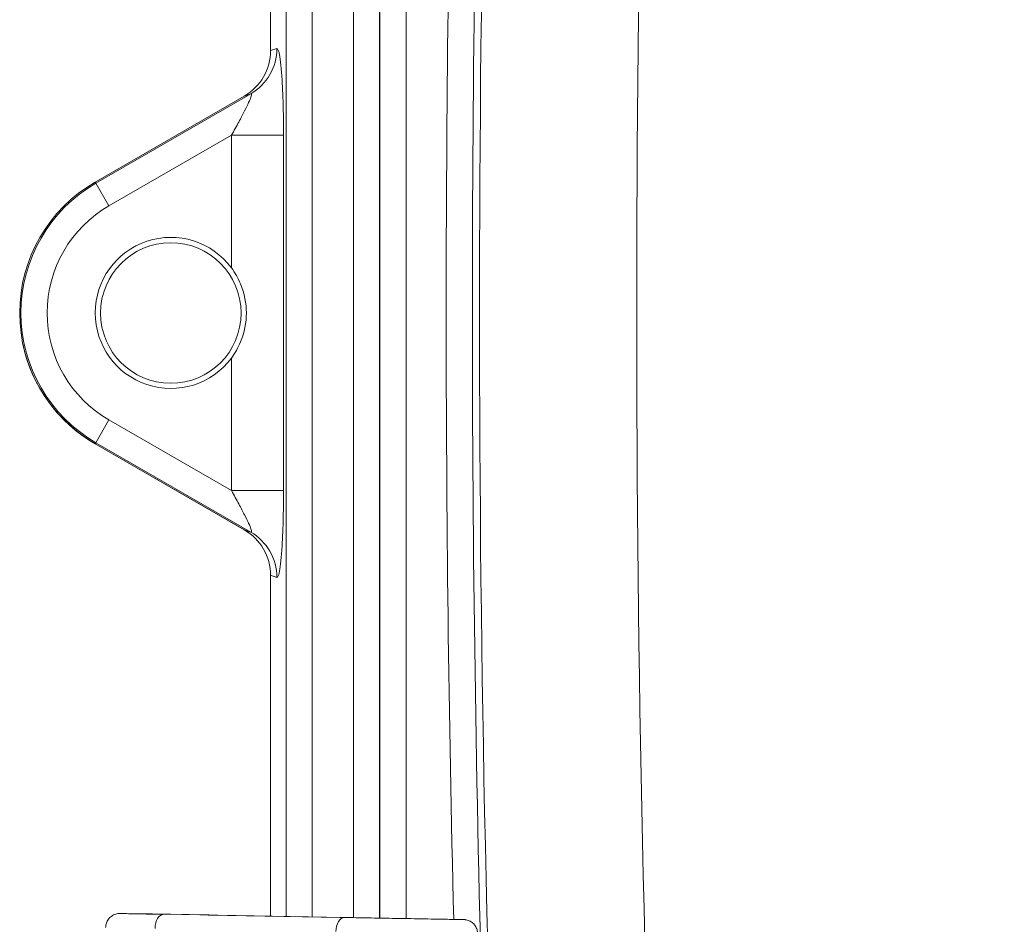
# Model space of a CAD drawing. Header units: inches. Extents: x 0.3 to 84.8, y 1.5 to 53.5.
# Tile 71 of 107: x 66.6 to 69, y 24.8 to 27.1. Entities that reach past the tile are written whole.
import ezdxf

# ---------------------------------------------------------------- set-up
doc = ezdxf.new("R2010")
doc.units = ezdxf.units.IN
doc.header["$LTSCALE"] = 2.5
doc.header["$MEASUREMENT"] = 0
for name, color, linetype, lineweight in [('Dimension (ANSI)', 7, 'Continuous', 9), ('Visible (ANSI)', 7, 'Continuous', 18), ('Visible Narrow (ANSI)', 7, 'Continuous', 5)]:
    doc.layers.add(name, color=color, linetype=linetype, lineweight=lineweight)
doc.styles.add('Note Text (ANSI)', font='arial.ttf')
doc.dimstyles.new('.XX', dxfattribs={"dimscale": 2.5, "dimtxt": 0.095, "dimasz": 0.125, "dimexe": 0.1875, "dimexo": 0.0625, "dimgap": 0.0625, "dimtad": 0, "dimtih": 1, "dimtoh": 1, "dimrnd": 1e-08, "dimzin": 0, "dimdsep": 46, "dimtxsty": 'Note Text (ANSI)', "dimblk": 'Filled-1', "dimcen": 0.09, "dimdle": 0.45, "dimclrd": 256, "dimclre": 256, "dimclrt": 256, "dimadec": 0, "dimazin": 1, "dimtfac": 1.263158, "dimtofl": 0, "dimtmove": 0, "dimatfit": 3, "dimfxl": 1, "dimtolj": 1, "dimtzin": 4, "dimlwd": -1, "dimlwe": -1, "dimarcsym": 0})

# ---------------------------------------------------------------- blocks, each defined once
blk = doc.blocks.new('Filled-1')
at = {"color": 0}
for p, q in [((0, 0), (-1, 0.25)), ((-1, 0.25), (-1, -0.25)), ((-1, 0), (0, 0)), ((-1, -0.25), (0, 0))]:
    blk.add_line(p, q, dxfattribs=at)
at = {"color": 0, "flags": 128}
blk.add_lwpolyline([(-1, -0.25), (0, 0), (-1, 0.25), (-1, -0.25)], dxfattribs=at)
at = {"color": 0}
blk.add_solid([(-1, -0.25), (0, 0), (-1, 0.25), (-1, -0.25)], dxfattribs=at)
blk = doc.blocks.new('*D53')
at = {"layer": 'Defpoints', "color": 0, "transparency": 16777216}
for p in [(68.6073, 32.3656), (68.6073, 20.3406), (80.6698, 20.3406)]:
    blk.add_point(p, dxfattribs=at)
at = {"layer": 'Dimension (ANSI)', "transparency": 16777216}
for p, q in [((68.7635, 32.3656), (81.1385, 32.3656)), ((80.6698, 32.0531), (80.6698, 28.0394)), ((80.6698, 20.6531), (80.6698, 27.4842)), ((68.7635, 20.3406), (81.1385, 20.3406))]:
    blk.add_line(p, q, dxfattribs=at)
at = {"layer": 'Dimension (ANSI)', "transparency": 16777216, "xscale": 0.3125, "yscale": 0.3125, "zscale": 0.3125}
for p, rotation in [((80.6698, 32.3656), 90), ((80.6698, 20.3406), 270)]:
    blk.add_blockref('Filled-1', p, dxfattribs=dict(at, rotation=rotation))
at = {"layer": 'Dimension (ANSI)', "transparency": 16777216, "insert": (80.2802, 27.8831), "char_height": 0.2375, "attachment_point": 1, "style": 'Note Text (ANSI)'}
blk.add_mtext('\\A1;12.03', dxfattribs=at)

msp = doc.modelspace()

# ---------------------------------------------------------------- linework, layer by layer
at = {"layer": 'Visible (ANSI)'}
for p, q in [((67.2169, 27.0041), (67.2169, 27.8499)), ((67.2408, 26.9831), (67.2408, 26.9831)), ((67.2418, 26.9753), (67.2418, 26.9753)), ((66.7819, 26.6778), (67.1516, 26.8913)), ((67.1536, 26.8563), (67.1536, 26.8563)), ((67.1553, 26.8597), (67.1553, 26.8597)), ((67.1516, 25.8149), (66.7819, 26.0283)), ((66.782, 26.0281), (67.1519, 25.8145)), ((67.1539, 25.8492), (67.1539, 25.8492)), ((67.1556, 25.8458), (67.1556, 25.8458)), ((67.2418, 25.7305), (67.2418, 25.7305)), ((67.2408, 25.7228), (67.2408, 25.7228)), ((67.2169, 24.8563), (67.2169, 25.702)), ((66.8456, 24.8626), (66.9239, 24.8615)), ((67.0605, 24.8591), (66.924, 24.8615)), ((67.0605, 24.8591), (67.0607, 24.8591)), ((67.0641, 24.859), (67.6675, 24.8482))]:
    msp.add_line(p, q, dxfattribs=at)
msp.add_circle((66.9694, 26.3528), 0.1744, dxfattribs=at)
for centre, radius, start, end in [((66.9694, 26.3531), 0.375, 120, 240), ((66.9694, 26.3531), 0.1875, 36.7427, 323.2573), ((66.9694, 26.3528), 0.375, 192.2047, 240)]:
    msp.add_arc(centre, radius, start, end, dxfattribs=at)
for centre, major_axis, ratio, start_param, end_param in [((67.0864, 27.0038), (0.1233, 0.0428), 0.995739, 4.902804, 5.950529), ((67.0864, 25.7024), (0.1233, -0.0428), 0.995739, 0.332656, 1.380382), ((67.0867, 25.7021), (0.1233, -0.0428), 0.995739, 1.006552, 1.380382), ((67.2797, 24.8553), (0.2557, -0.0045), 0.00029, 3.684259, 3.709358)]:
    msp.add_ellipse(centre, major_axis=major_axis, ratio=ratio, start_param=start_param, end_param=end_param, dxfattribs=at)
for points, knots in [([(67.1197, 26.4652), (67.1287, 26.453), (67.1366, 26.4394), (67.1522, 26.402), (67.1569, 26.3768), (67.1569, 26.3531)], [0.550173, 0.550173, 0.550173, 0.550173, 0.6626468, 0.6626468, 0.8436353, 0.8436353, 0.8436353, 0.8436353]), ([(67.1569, 26.3531), (67.1569, 26.3293), (67.1522, 26.3041), (67.1366, 26.2667), (67.1287, 26.2531), (67.1197, 26.2409)], [0.8436353, 0.8436353, 0.8436353, 0.8436353, 1.0246238, 1.0246238, 1.1370976, 1.1370976, 1.1370976, 1.1370976]), ([(66.8077, 24.8277), (66.8077, 24.8315), (66.8084, 24.8353), (66.8107, 24.8424), (66.8125, 24.8457), (66.817, 24.8517), (66.8197, 24.8543), (66.8258, 24.8586), (66.8293, 24.8602), (66.8346, 24.8618), (66.8364, 24.8622), (66.839, 24.8625), (66.8397, 24.8626), (66.8407, 24.8626), (66.8409, 24.8626), (66.8413, 24.8627), (66.8415, 24.8627), (66.8418, 24.8627), (66.842, 24.8627), (66.8423, 24.8627), (66.8424, 24.8627), (66.8426, 24.8627), (66.8427, 24.8627), (66.8429, 24.8627), (66.843, 24.8627), (66.8433, 24.8627), (66.8435, 24.8627), (66.8441, 24.8627), (66.8448, 24.8627), (66.8456, 24.8626)], [0, 0, 0, 0, 0.0287608, 0.0287608, 0.0570723, 0.0570723, 0.0853997, 0.0853997, 0.1137254, 0.1137254, 0.1277067, 0.1277067, 0.1334782, 0.1334782, 0.1354224, 0.1354224, 0.1369377, 0.1369377, 0.1390515, 0.1390515, 0.1411817, 0.1411817, 0.1446875, 0.1446875, 0.1527012, 0.1527012, 0.1767097, 0.1767097, 0.225325, 0.225325, 0.225325, 0.225325]), ([(67.6675, 24.8482), (67.6781, 24.848), (67.6862, 24.8479), (67.6933, 24.8477), (67.6949, 24.8477), (67.696, 24.8477), (67.6962, 24.8477), (67.6966, 24.8477), (67.6967, 24.8477), (67.6971, 24.8476), (67.6972, 24.8476), (67.6976, 24.8476), (67.6978, 24.8476), (67.6985, 24.8476), (67.699, 24.8475), (67.7004, 24.8474), (67.7014, 24.8472), (67.7041, 24.8467), (67.7058, 24.8462), (67.7109, 24.8444), (67.7141, 24.8427), (67.7199, 24.8382), (67.7225, 24.8354), (67.7267, 24.8293), (67.7283, 24.8258), (67.7302, 24.8192), (67.7307, 24.8159), (67.7307, 24.8127)], [0, 0, 0, 0, 0.1511823, 0.1511823, 0.2249893, 0.2249893, 0.2487671, 0.2487671, 0.2576958, 0.2576958, 0.2608338, 0.2608338, 0.2627316, 0.2627316, 0.2665558, 0.2665558, 0.2740505, 0.2740505, 0.2875464, 0.2875464, 0.3149191, 0.3149191, 0.3432478, 0.3432478, 0.371574, 0.371574, 0.3961693, 0.3961693, 0.3961693, 0.3961693])]:
    msp.add_open_spline(points, degree=3, knots=knots, dxfattribs=at)
at = {"layer": 'Visible Narrow (ANSI)'}
for p, q in [((67.4875, 27.8547), (67.4875, 24.8514)), ((67.4885, 27.8547), (67.4885, 24.8514)), ((67.5535, 27.8559), (67.5535, 24.8502)), ((67.2555, 24.8556), (67.2555, 27.8506)), ((67.3202, 27.8517), (67.3202, 24.8544)), ((67.4225, 27.8535), (67.4225, 24.8526)), ((67.2324, 27.0095), (67.2169, 27.0041)), ((67.1679, 26.8969), (66.7836, 26.675)), ((67.1679, 26.8969), (67.1516, 26.8913)), ((67.1197, 26.794), (66.816, 26.6187)), ((67.1197, 26.4652), (67.1197, 26.794)), ((67.2492, 26.794), (67.2492, 25.9121)), ((66.7819, 26.6778), (66.7836, 26.675)), ((66.7836, 26.675), (66.816, 26.6187)), ((67.1197, 25.9121), (67.1197, 26.2409)), ((66.7836, 26.0311), (66.816, 26.0874)), ((66.816, 26.0874), (67.1197, 25.9121)), ((66.7819, 26.0283), (66.7836, 26.0311)), ((66.7836, 26.0311), (67.1679, 25.8092)), ((67.2492, 25.9121), (67.1197, 25.9121)), ((67.1516, 25.8149), (67.1679, 25.8092)), ((67.2169, 25.702), (67.2324, 25.6966)), ((66.8457, 24.8626), (66.924, 24.8615)), ((67.0607, 24.8591), (66.924, 24.8615)), ((67.4008, 24.8528), (66.9521, 24.8607)), ((67.0641, 24.859), (67.6674, 24.8482))]:
    msp.add_line(p, q, dxfattribs=at)
for centre, radius, start, end in [((128.2482, 26.3531), 60.5127, 177.49742, 182.50258), ((128.2482, 26.3531), 60.1227, 177.49742, 182.50258), ((128.2482, 26.3531), 60.5304, 178.319568, 181.680432), ((128.2482, 26.3531), 60.5954, 178.576857, 181.423133), ((66.9694, 26.3531), 0.3718, 120, 240), ((66.9694, 26.3531), 0.3068, 120, 240)]:
    msp.add_arc(centre, radius, start, end, dxfattribs=at)
for centre, major_axis, ratio, start_param, end_param in [((67.1029, 27.0095), (0.0426, -0.1228), 0.995739, 0.190415, 1.23814), ((67.1197, 26.794), (0.13, 0), 0.00001, 4.712398, 6.195717), ((67.1029, 25.6966), (0.0426, 0.1228), 0.995739, 5.045088, 6.092816), ((66.9515, 24.8257), (0.0006, 0.035), 0.60815, 0.000375, 1.581546), ((67.2608, 24.8556), (0.2367, -0.0041), 0.000296, 3.704573, 3.730943), ((67.4002, 24.8178), (0.0006, 0.035), 0.60815, 0.000368, 1.581547)]:
    msp.add_ellipse(centre, major_axis=major_axis, ratio=ratio, start_param=start_param, end_param=end_param, dxfattribs=at)
for points, knots in [([(67.2492, 26.794), (67.2492, 26.8137), (67.249, 26.8321), (67.2487, 26.8495), (67.2486, 26.853), (67.2485, 26.8565), (67.2484, 26.8599), (67.248, 26.878), (67.2474, 26.8951), (67.2467, 26.9103), (67.2466, 26.9123), (67.2465, 26.9143), (67.2464, 26.9162), (67.2456, 26.9319), (67.2446, 26.9455), (67.2436, 26.9571), (67.2436, 26.9579), (67.2435, 26.9587), (67.2434, 26.9594), (67.2423, 26.9714), (67.2412, 26.9812), (67.24, 26.9887), (67.2399, 26.9888), (67.2399, 26.9889), (67.2399, 26.989), (67.2387, 26.9966), (67.2375, 27.0018), (67.2362, 27.0051), (67.2362, 27.0053), (67.2361, 27.0054), (67.2361, 27.0055), (67.2349, 27.0086), (67.2337, 27.0099), (67.2324, 27.0095)], [0, 0, 0, 0, 0.138853, 0.138853, 0.138853, 0.166667, 0.166667, 0.166667, 0.314272, 0.314272, 0.314272, 0.333333, 0.333333, 0.333333, 0.48939, 0.48939, 0.48939, 0.5, 0.5, 0.5, 0.664579, 0.664579, 0.664579, 0.666667, 0.666667, 0.666667, 0.833333, 0.833333, 0.833333, 0.839849, 0.839849, 0.839849, 1, 1, 1, 1]), ([(67.1197, 26.794), (67.1264, 26.8057), (67.1326, 26.8166), (67.1381, 26.8268), (67.1436, 26.8369), (67.1485, 26.8462), (67.1526, 26.8543), (67.1567, 26.8624), (67.16, 26.8693), (67.1626, 26.8751), (67.1652, 26.8808), (67.1671, 26.8854), (67.1682, 26.8888), (67.1694, 26.8923), (67.1699, 26.8945), (67.1698, 26.8958), (67.1697, 26.8971), (67.1691, 26.8975), (67.1679, 26.8969)], [0, 0, 0, 0, 0.166667, 0.166667, 0.166667, 0.333333, 0.333333, 0.333333, 0.5, 0.5, 0.5, 0.666667, 0.666667, 0.666667, 0.833333, 0.833333, 0.833333, 1, 1, 1, 1]), ([(67.1679, 25.8092), (67.1691, 25.8086), (67.1697, 25.809), (67.1698, 25.8103), (67.1699, 25.8116), (67.1694, 25.8139), (67.1682, 25.8173), (67.1671, 25.8207), (67.1652, 25.8253), (67.1626, 25.831), (67.1601, 25.8368), (67.1567, 25.8437), (67.1526, 25.8518), (67.1485, 25.8599), (67.1436, 25.8691), (67.1381, 25.8793), (67.1326, 25.8894), (67.1265, 25.9003), (67.1197, 25.9121)], [0.0000028, 0.0000028, 0.0000028, 0.0000028, 0.1666667, 0.1666667, 0.1666667, 0.3333333, 0.3333333, 0.3333333, 0.5, 0.5, 0.5, 0.6666667, 0.6666667, 0.6666667, 0.8333333, 0.8333333, 0.8333333, 1, 1, 1, 1]), ([(67.2324, 25.6966), (67.2337, 25.6962), (67.2349, 25.6976), (67.2361, 25.7007), (67.2361, 25.7008), (67.2362, 25.7009), (67.2362, 25.701), (67.2375, 25.7043), (67.2387, 25.7096), (67.2399, 25.7171), (67.2399, 25.7172), (67.2399, 25.7174), (67.24, 25.7175), (67.2412, 25.725), (67.2423, 25.7347), (67.2434, 25.7466), (67.2435, 25.7474), (67.2436, 25.7482), (67.2436, 25.749), (67.2446, 25.7606), (67.2456, 25.7742), (67.2464, 25.7898), (67.2465, 25.7917), (67.2466, 25.7936), (67.2467, 25.7956), (67.2474, 25.8108), (67.248, 25.8279), (67.2484, 25.846), (67.2485, 25.8494), (67.2486, 25.8527), (67.2486, 25.8561), (67.249, 25.8737), (67.2492, 25.8923), (67.2492, 25.9121)], [0.0000003, 0.0000003, 0.0000003, 0.0000003, 0.1611718, 0.1611718, 0.1611718, 0.1666667, 0.1666667, 0.1666667, 0.3333333, 0.3333333, 0.3333333, 0.3359739, 0.3359739, 0.3359739, 0.5, 0.5, 0.5, 0.5107032, 0.5107032, 0.5107032, 0.6666667, 0.6666667, 0.6666667, 0.6853797, 0.6853797, 0.6853797, 0.8333333, 0.8333333, 0.8333333, 0.8603113, 0.8603113, 0.8603113, 1, 1, 1, 1]), ([(66.9521, 24.8607), (66.9399, 24.8609), (66.9286, 24.8611), (66.9182, 24.8613), (66.9176, 24.8613), (66.917, 24.8613), (66.9165, 24.8613), (66.9058, 24.8615), (66.8961, 24.8617), (66.8876, 24.8619), (66.8874, 24.8619), (66.8872, 24.8619), (66.8869, 24.8619), (66.8782, 24.862), (66.8707, 24.8622), (66.8645, 24.8623), (66.8583, 24.8624), (66.8534, 24.8625), (66.8499, 24.8625), (66.8498, 24.8625), (66.8497, 24.8625), (66.8496, 24.8625), (66.8463, 24.8626), (66.8443, 24.8627), (66.8436, 24.8627), (66.8436, 24.8627), (66.8435, 24.8627), (66.8435, 24.8627), (66.843, 24.8627), (66.8437, 24.8627), (66.8457, 24.8626)], [0, 0, 0, 0, 0.157856, 0.157856, 0.157856, 0.166667, 0.166667, 0.166667, 0.329244, 0.329244, 0.329244, 0.333333, 0.333333, 0.333333, 0.5, 0.5, 0.5, 0.666667, 0.666667, 0.666667, 0.671936, 0.671936, 0.671936, 0.833333, 0.833333, 0.833333, 0.843331, 0.843331, 0.843331, 1, 1, 1, 1]), ([(67.6674, 24.8482), (67.6735, 24.8481), (67.6785, 24.848), (67.6827, 24.8479), (67.6831, 24.8479), (67.6835, 24.8479), (67.6839, 24.8479), (67.688, 24.8478), (67.6911, 24.8478), (67.6931, 24.8477), (67.6933, 24.8477), (67.6935, 24.8477), (67.6937, 24.8477), (67.6956, 24.8477), (67.6965, 24.8477), (67.6963, 24.8477), (67.6962, 24.8477), (67.6962, 24.8477), (67.6962, 24.8477), (67.6959, 24.8477), (67.6944, 24.8477), (67.6919, 24.8477), (67.6917, 24.8477), (67.6916, 24.8477), (67.6915, 24.8477), (67.6888, 24.8478), (67.685, 24.8478), (67.6801, 24.8479), (67.68, 24.8479), (67.6798, 24.8479), (67.6796, 24.8479), (67.6746, 24.848), (67.6686, 24.8481), (67.6616, 24.8482), (67.6614, 24.8482), (67.6613, 24.8482), (67.6612, 24.8482), (67.654, 24.8484), (67.6459, 24.8485), (67.6369, 24.8487), (67.6279, 24.8488), (67.618, 24.849), (67.6075, 24.8492), (67.597, 24.8494), (67.5859, 24.8495), (67.5744, 24.8497), (67.5741, 24.8497), (67.5738, 24.8498), (67.5735, 24.8498), (67.5623, 24.85), (67.5507, 24.8502), (67.5389, 24.8504), (67.5384, 24.8504), (67.5379, 24.8504), (67.5374, 24.8504), (67.5258, 24.8506), (67.514, 24.8508), (67.5023, 24.851), (67.5017, 24.851), (67.501, 24.851), (67.5003, 24.851), (67.4888, 24.8512), (67.4774, 24.8514), (67.4662, 24.8516), (67.4653, 24.8516), (67.4645, 24.8517), (67.4637, 24.8517), (67.4527, 24.8519), (67.442, 24.8521), (67.4319, 24.8522), (67.4309, 24.8523), (67.43, 24.8523), (67.429, 24.8523), (67.4191, 24.8525), (67.4097, 24.8526), (67.4008, 24.8528)], [0, 0, 0, 0, 0.064642, 0.064642, 0.064642, 0.071429, 0.071429, 0.071429, 0.137183, 0.137183, 0.137183, 0.142857, 0.142857, 0.142857, 0.209677, 0.209677, 0.209677, 0.214286, 0.214286, 0.214286, 0.282178, 0.282178, 0.282178, 0.285714, 0.285714, 0.285714, 0.354678, 0.354678, 0.354678, 0.357143, 0.357143, 0.357143, 0.427178, 0.427178, 0.427178, 0.428571, 0.428571, 0.428571, 0.499676, 0.499676, 0.499676, 0.571429, 0.571429, 0.571429, 0.642857, 0.642857, 0.642857, 0.644673, 0.644673, 0.644673, 0.714286, 0.714286, 0.714286, 0.717173, 0.717173, 0.717173, 0.785714, 0.785714, 0.785714, 0.789674, 0.789674, 0.789674, 0.857143, 0.857143, 0.857143, 0.862168, 0.862168, 0.862168, 0.928571, 0.928571, 0.928571, 0.934704, 0.934704, 0.934704, 1, 1, 1, 1])]:
    msp.add_open_spline(points, degree=3, knots=knots, dxfattribs=at)

# ---------------------------------------------------------------- dimensions: what is measured, and where the dimension line sits
at = {"layer": 'Dimension (ANSI)'}
dim = msp.add_linear_dim(base=(80.6697727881, 20.3405618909), p1=(68.6072727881, 32.3655618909), p2=(68.6072727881, 20.3405618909), angle=90, dimstyle='.XX', override={"dimgap": 0.0625, "dimdec": 2, "dimtol": 0, "dimlim": 0, "dimtp": 0, "dimtm": 0, "dimtdec": 2, "dimatfit": 1}, dxfattribs=at)
dim.commit()
dim.dimension.update_dxf_attribs({"geometry": '*D53', "text_midpoint": (80.6697727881, 27.7617795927), "dimtype": 160})

doc.saveas('drawing.dxf')
